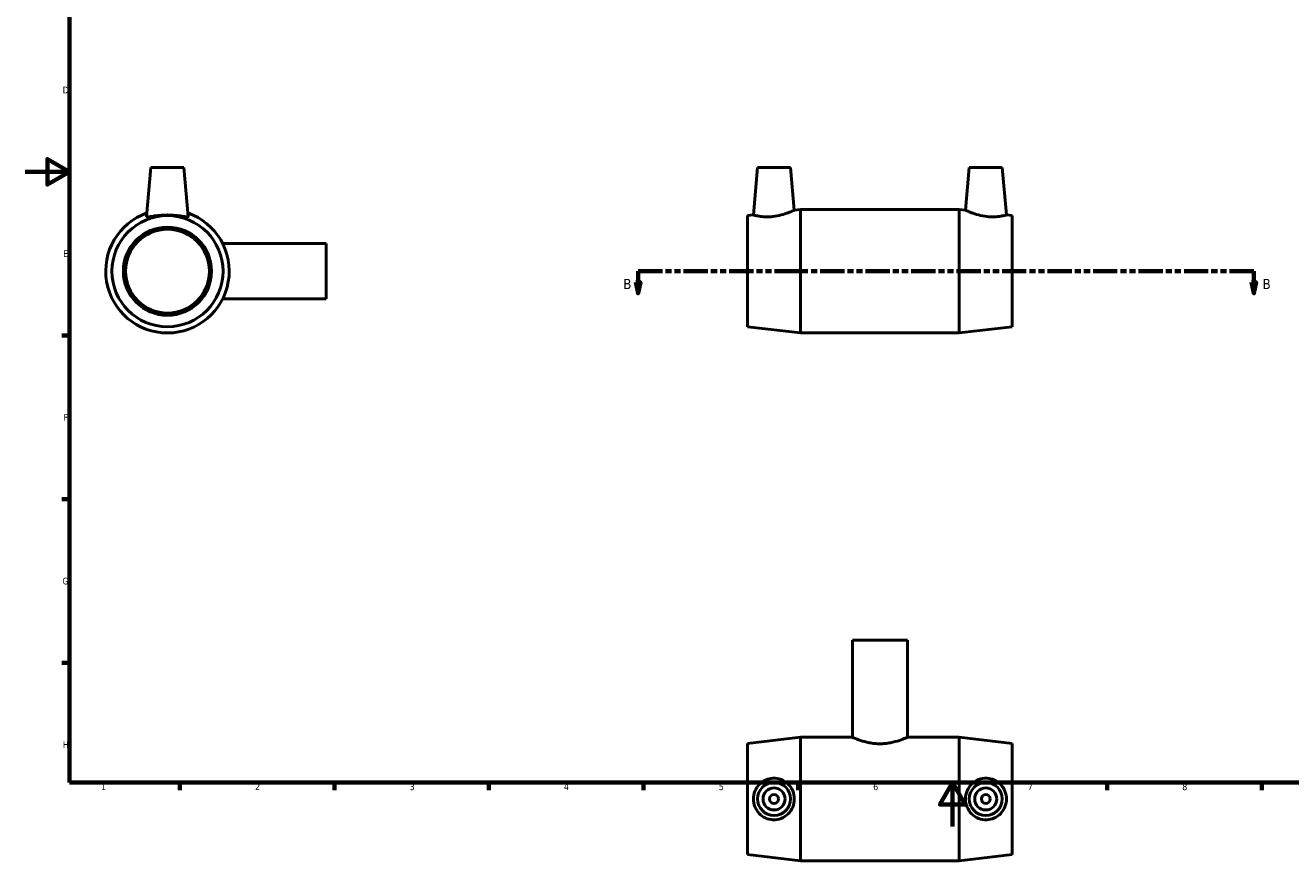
# Model space of a CAD drawing. Header units: millimetres. Extents: x 0 to 894, y -15 to 742.
# Tile 1 of 3: x 0 to 574, y -15 to 363. Entities that reach past the tile are written whole.
import ezdxf

# ---------------------------------------------------------------- set-up
doc = ezdxf.new("R2010")
doc.units = ezdxf.units.MM
doc.linetypes.add('DOUBLE_DASH_CHAIN', pattern=[1.2403, 0.6614, -0.0827, 0.1654, -0.0827, 0.1654, -0.0827])
for name, color, linetype, lineweight in [('Border (ANSI)', 7, 'Continuous', 70), ('Section Line (ANSI)', 7, 'DOUBLE_DASH_CHAIN', 70), ('Visible (ANSI)', 7, 'Continuous', 50)]:
    doc.layers.add(name, color=color, linetype=linetype, lineweight=lineweight)
doc.styles.add('Label Text (ANSI)', font='tahoma.ttf')
doc.styles.add('Note Text (ANSI)', font='tahoma.ttf')

# ---------------------------------------------------------------- blocks, each defined once
blk = doc.blocks.new('Borders Default Border')
at = {"layer": 'Border (ANSI)'}
for p, q in [((20, 222.75), (16.55, 222.75)), ((20, 148.5), (16.55, 148.5)), ((20, 74.25), (16.55, 74.25)), ((70.08, 20), (70.08, 16.55)), ((140.17, 20), (140.17, 16.55)), ((210.25, 20), (210.25, 16.55)), ((280.33, 20), (280.33, 16.55)), ((350.42, 20), (350.42, 16.55)), ((490.58, 20), (490.58, 16.55)), ((560.67, 20), (560.67, 16.55))]:
    blk.add_line(p, q, dxfattribs=at)
at = {"layer": 'Border (ANSI)', "flags": 128}
for points in [[(20, 20), (20, 574), (821, 574), (821, 20), (20, 20)], [(0, 297), (20, 297), (10, 302.77), (10, 291.23), (20, 297)], [(420.5, 0), (420.5, 20), (414.73, 10), (426.27, 10), (420.5, 20)]]:
    blk.add_lwpolyline(points, dxfattribs=at)
at = {"layer": 'Border (ANSI)', "color": 230, "true_color": 0xff0080, "char_height": 3.05, "attachment_point": 7, "style": 'Note Text (ANSI)'}
for s, insert in [('D', (16.96, 332.6)), ('E', (17.21, 258.35)), ('F', (17.29, 184.1)), ('G', (16.81, 109.79)), ('H', (16.97, 35.6)), ('1', (34.35, 16.55)), ('2', (104.2, 16.55)), ('3', (174.26, 16.49)), ('4', (244.23, 16.55)), ('5', (314.48, 16.49)), ('6', (384.49, 16.49)), ('7', (454.6, 16.55)), ('8', (524.63, 16.48))]:
    blk.add_mtext(s, dxfattribs=dict(at, insert=insert))
blk = doc.blocks.new('2dTransSection0')
at = {"layer": 'Section Line (ANSI)', "linetype": 'Continuous'}
for p, q in [((276.91, 246.93), (277.91, 241.93)), ((278.91, 246.93), (276.91, 246.93)), ((277.91, 251.93), (288.94, 251.93)), ((277.91, 251.93), (277.91, 246.93)), ((277.91, 246.93), (277.91, 241.93)), ((277.91, 241.93), (278.91, 246.93)), ((546.07, 251.93), (557.1, 251.93)), ((556.1, 246.93), (557.1, 241.93)), ((558.1, 246.93), (556.1, 246.93)), ((557.1, 251.93), (557.1, 246.93)), ((557.1, 246.93), (557.1, 241.93)), ((557.1, 241.93), (558.1, 246.93))]:
    blk.add_line(p, q, dxfattribs=at)
at = {"layer": 'Section Line (ANSI)', "linetype": 'DOUBLE_DASH_CHAIN', "ltscale": 16.631172}
blk.add_line((277.91, 251.93), (557.1, 251.93), dxfattribs=at)
at = {"layer": 'Section Line (ANSI)', "linetype": 'Continuous', "flags": 128}
for points in [[(276.91, 246.93), (277.91, 241.93), (278.91, 246.93), (276.91, 246.93)], [(556.1, 246.93), (557.1, 241.93), (558.1, 246.93), (556.1, 246.93)]]:
    blk.add_lwpolyline(points, dxfattribs=at)
at = {"layer": 'Section Line (ANSI)'}
for points in [[(276.91, 246.93), (277.91, 241.93), (278.91, 246.93), (276.91, 246.93)], [(556.1, 246.93), (557.1, 241.93), (558.1, 246.93), (556.1, 246.93)]]:
    blk.add_solid(points, dxfattribs=at)
at = {"layer": 'Section Line (ANSI)', "char_height": 4.57, "attachment_point": 7, "style": 'Label Text (ANSI)'}
for insert in [(271.16, 243.86), (561.05, 243.86)]:
    blk.add_mtext('B', dxfattribs=dict(at, insert=insert))

msp = doc.modelspace()

# ---------------------------------------------------------------- linework, layer by layer
at = {"layer": 'Visible (ANSI)'}
for p, q in [((56.959, 298.927), (55.022, 276.797)), ((71.959, 298.927), (56.959, 298.927)), ((71.959, 298.927), (73.895, 276.797)), ((332.031, 298.927), (330.151, 277.433)), ((332.031, 298.927), (347.031, 298.927)), ((347.031, 298.927), (348.722, 279.6)), ((428.031, 298.927), (426.34, 279.6)), ((443.031, 298.927), (428.031, 298.927)), ((443.031, 298.927), (444.912, 277.433)), ((327.531, 277.127), (330.151, 277.433)), ((327.531, 226.727), (327.531, 277.127)), ((348.722, 279.6), (351.531, 279.927)), ((351.531, 223.927), (351.531, 279.927)), ((351.531, 279.927), (423.531, 279.927)), ((423.531, 223.927), (423.531, 279.927)), ((426.34, 279.6), (423.531, 279.927)), ((447.531, 277.127), (444.912, 277.433)), ((447.531, 226.727), (447.531, 277.127)), ((136.459, 264.427), (89.513, 264.427)), ((136.459, 239.427), (136.459, 264.427)), ((136.459, 239.427), (89.513, 239.427)), ((327.531, 226.727), (351.531, 223.927)), ((351.531, 223.927), (423.531, 223.927)), ((447.531, 226.727), (423.531, 223.927)), ((400.031, 84.529), (375.031, 84.529)), ((375.031, 84.529), (375.031, 40.529)), ((400.031, 84.529), (400.031, 40.529)), ((327.531, 37.729), (351.531, 40.529)), ((351.531, -15.471), (351.531, 40.529)), ((351.531, 40.529), (375.031, 40.529)), ((400.031, 40.529), (423.531, 40.529)), ((423.531, -15.471), (423.531, 40.529)), ((447.531, 37.729), (423.531, 40.529)), ((327.531, -12.671), (327.531, 37.729)), ((447.531, -12.671), (447.531, 37.729)), ((327.531, -12.671), (351.531, -15.471)), ((351.531, -15.471), (423.531, -15.471)), ((447.531, -12.671), (423.531, -15.471))]:
    msp.add_line(p, q, dxfattribs=at)
for centre, radius in [((64.459, 251.927), 25.2), ((64.459, 251.927), 20), ((64.459, 251.927), 19), ((339.531, 12.529), 7.5), ((339.531, 12.529), 5), ((435.531, 12.529), 7.5), ((435.531, 12.529), 5), ((339.531, 12.529), 2), ((435.531, 12.529), 2)]:
    msp.add_circle(centre, radius, dxfattribs=at)
msp.add_arc((64.459, 251.927), 28, 109.401924, 70.598076, dxfattribs=at)
msp.add_open_spline([(55.03, 276.74), (55.023, 276.758), (55.021, 276.777), (55.023, 276.798)], degree=3, dxfattribs=at)
for points, knots in [([(73.894, 276.798), (73.896, 276.777), (73.894, 276.758), (73.84, 276.616), (73.564, 276.575), (72.554, 276.655), (71.82, 276.771), (70.16, 277.017), (69.117, 277.163), (66.843, 277.373), (65.612, 277.433), (63.305, 277.433), (62.074, 277.373), (59.8, 277.163), (58.757, 277.017), (57.097, 276.771), (56.363, 276.655), (55.353, 276.575), (55.077, 276.616), (55.03, 276.74)], [2.913067, 2.913067, 2.913067, 2.913067, 2.9611775, 2.9611775, 3.303873, 3.303873, 3.6465685, 3.6465685, 3.9926443, 3.9926443, 4.33872, 4.33872, 4.6847957, 4.6847957, 5.0308714, 5.0308714, 5.373567, 5.373567, 5.7162625, 5.7162625, 5.7162625, 5.7162625]), ([(339.05, 276.74), (337.916, 276.616), (336.711, 276.575), (334.511, 276.655), (333.516, 276.771), (331.949, 277.017), (331.271, 277.163), (330.371, 277.373), (330.151, 277.433), (330.151, 277.433)], [0, 0, 0, 0, 0.3426955, 0.3426955, 0.6853911, 0.6853911, 1.0314668, 1.0314668, 1.3775425, 1.3775425, 1.3775425, 1.3775425]), ([(348.722, 279.6), (348.722, 279.6), (348.476, 279.483), (347.498, 279.053), (346.767, 278.743), (345.076, 278.112), (343.992, 277.746), (341.601, 277.125), (340.292, 276.876), (339.05, 276.74)], [4.2356738, 4.2356738, 4.2356738, 4.2356738, 4.6008362, 4.6008362, 4.9659985, 4.9659985, 5.3411305, 5.3411305, 5.7162625, 5.7162625, 5.7162625, 5.7162625]), ([(436.012, 276.74), (434.77, 276.876), (433.461, 277.125), (431.07, 277.746), (429.986, 278.112), (428.296, 278.743), (427.565, 279.053), (426.587, 279.483), (426.34, 279.6), (426.34, 279.6)], [0, 0, 0, 0, 0.375132, 0.375132, 0.750264, 0.750264, 1.1154264, 1.1154264, 1.4805887, 1.4805887, 1.4805887, 1.4805887]), ([(444.912, 277.433), (444.912, 277.433), (444.691, 277.373), (443.792, 277.163), (443.113, 277.017), (441.546, 276.771), (440.551, 276.655), (438.352, 276.575), (437.147, 276.616), (436.012, 276.74)], [4.33872, 4.33872, 4.33872, 4.33872, 4.6847957, 4.6847957, 5.0308714, 5.0308714, 5.373567, 5.373567, 5.7162625, 5.7162625, 5.7162625, 5.7162625]), ([(400.031, 40.529), (400.031, 40.529), (399.954, 40.494), (399.632, 40.352), (399.388, 40.246), (398.425, 39.844), (397.467, 39.462), (395.272, 38.732), (393.881, 38.332), (391.578, 37.897), (390.774, 37.78), (389.15, 37.623), (388.329, 37.584), (386.733, 37.584), (385.913, 37.623), (384.288, 37.78), (383.484, 37.897), (381.181, 38.332), (379.791, 38.732), (377.596, 39.462), (376.637, 39.844), (375.675, 40.246), (375.43, 40.352), (375.109, 40.494), (375.031, 40.529), (375.031, 40.529)], [1.9132264, 1.9132264, 1.9132264, 1.9132264, 2.1521837, 2.1521837, 2.3911411, 2.3911411, 2.8690558, 2.8690558, 3.3477543, 3.3477543, 3.5871035, 3.5871035, 3.8264527, 3.8264527, 4.0658019, 4.0658019, 4.3051512, 4.3051512, 4.7838496, 4.7838496, 5.2617643, 5.2617643, 5.5007217, 5.5007217, 5.7396791, 5.7396791, 5.7396791, 5.7396791]), ([(339.05, 3.1), (337.916, 3.147), (336.711, 3.423), (334.511, 4.433), (333.516, 5.167), (331.949, 6.827), (331.271, 7.87), (330.371, 10.144), (330.151, 11.375), (330.151, 13.682), (330.371, 14.913), (331.271, 17.187), (331.949, 18.231), (333.516, 19.891), (334.511, 20.624), (336.711, 21.635), (337.916, 21.911), (340.292, 22.009), (341.601, 21.795), (343.992, 20.849), (345.076, 20.118), (346.767, 18.435), (347.498, 17.377), (348.476, 15.033), (348.722, 13.746), (348.722, 11.312), (348.476, 10.025), (347.498, 7.681), (346.767, 6.622), (345.076, 4.939), (343.992, 4.208), (341.601, 3.262), (340.292, 3.048), (339.05, 3.1)], [0, 0, 0, 0, 0.3426955, 0.3426955, 0.6853911, 0.6853911, 1.0314668, 1.0314668, 1.3775425, 1.3775425, 1.7236182, 1.7236182, 2.069694, 2.069694, 2.4123895, 2.4123895, 2.755085, 2.755085, 3.130217, 3.130217, 3.505349, 3.505349, 3.8705114, 3.8705114, 4.2356738, 4.2356738, 4.6008362, 4.6008362, 4.9659985, 4.9659985, 5.3411305, 5.3411305, 5.7162625, 5.7162625, 5.7162625, 5.7162625]), ([(436.012, 3.1), (434.77, 3.048), (433.461, 3.262), (431.07, 4.208), (429.986, 4.939), (428.296, 6.622), (427.565, 7.681), (426.587, 10.025), (426.34, 11.312), (426.34, 13.746), (426.587, 15.033), (427.565, 17.377), (428.296, 18.435), (429.986, 20.118), (431.07, 20.849), (433.461, 21.795), (434.77, 22.009), (437.147, 21.911), (438.352, 21.635), (440.551, 20.624), (441.546, 19.891), (443.113, 18.231), (443.792, 17.187), (444.691, 14.913), (444.912, 13.682), (444.912, 11.375), (444.691, 10.144), (443.792, 7.87), (443.113, 6.827), (441.546, 5.167), (440.551, 4.433), (438.352, 3.423), (437.147, 3.147), (436.012, 3.1)], [0, 0, 0, 0, 0.375132, 0.375132, 0.750264, 0.750264, 1.1154264, 1.1154264, 1.4805887, 1.4805887, 1.8457511, 1.8457511, 2.2109135, 2.2109135, 2.5860455, 2.5860455, 2.9611775, 2.9611775, 3.303873, 3.303873, 3.6465685, 3.6465685, 3.9926443, 3.9926443, 4.33872, 4.33872, 4.6847957, 4.6847957, 5.0308714, 5.0308714, 5.373567, 5.373567, 5.7162625, 5.7162625, 5.7162625, 5.7162625])]:
    msp.add_open_spline(points, degree=3, knots=knots, dxfattribs=at)

# ---------------------------------------------------------------- block references
msp.add_blockref('Borders Default Border', (0, 0))
at = {"layer": 'Section Line (ANSI)'}
msp.add_blockref('2dTransSection0', (0, 0), dxfattribs=at)

doc.saveas('drawing.dxf')
